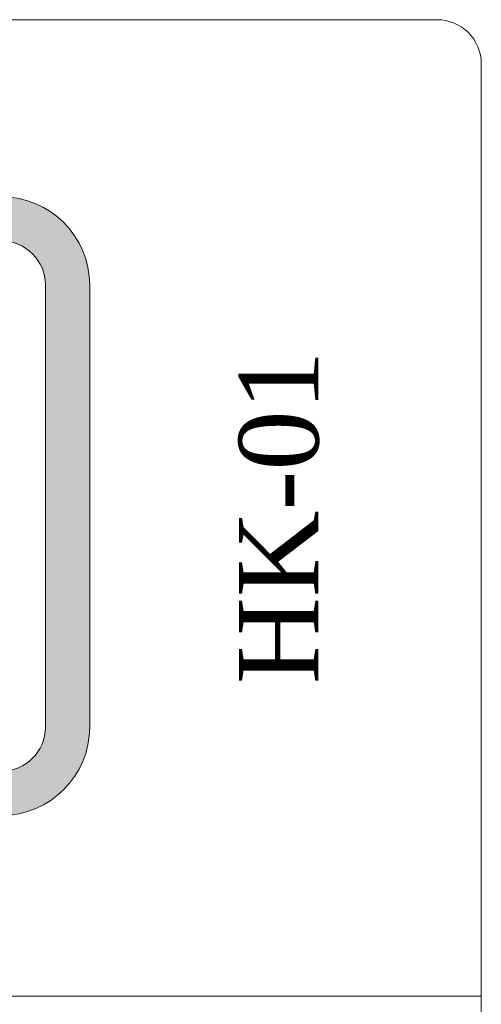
# Model space of a CAD drawing. Header units: millimetres. Extents: x -4432 to 10157, y 0 to 7028.
# Tile 7 of 13: x 1245 to 1506, y 2192 to 2749. Entities that reach past the tile are written whole.
import ezdxf

# ---------------------------------------------------------------- set-up
doc = ezdxf.new("R2010")
doc.units = ezdxf.units.MM
doc.layers.add('CIVIL LAYER', color=9, linetype='Continuous', true_color=0x808080)
doc.layers.add('FP & RCP XERF$0$CKD - Kit Text', color=9, linetype='Continuous', lineweight=0, true_color=0x808080)
doc.layers.add('GREY SCALE', color=9, linetype='Continuous', lineweight=0, true_color=0x808080)
doc.styles.add('FP & RCP XERF$0$style12', font='BOOKOSI.TTF')

# ---------------------------------------------------------------- blocks, each defined once
blk = doc.blocks.new('A$C117b6ec8')
at = {"layer": 'FP & RCP XERF$0$CKD - Kit Text', "insert": (537.93, -281.43), "char_height": 45, "width": 506.843, "attachment_point": 2, "rotation": 90, "style": 'FP & RCP XERF$0$style12'}
blk.add_mtext('\\pxqc;HK-01', dxfattribs=at)
blk = doc.blocks.new('FLOOR PLAN')
at = {"layer": 'GREY SCALE'}
h = blk.add_hatch(color=256, dxfattribs=at)
h.dxf.hatch_style = 1
edge = h.paths.add_edge_path()
edge.add_line((882.93, 2598.91), (882.93, 2348.91))
edge.add_arc((932.93, 2348.91), 50, 180, 270)
edge.add_line((932.93, 2298.91), (1232.93, 2298.91))
edge.add_arc((1232.93, 2348.91), 50, 270, 360)
edge.add_line((1282.93, 2348.91), (1282.93, 2598.91))
edge.add_arc((1232.93, 2598.91), 50, 0, 90)
edge.add_line((1232.93, 2648.91), (932.93, 2648.91))
edge.add_arc((932.93, 2598.91), 50, 90, 180)
edge = h.paths.add_edge_path(flags=16)
edge.add_arc((1232.93, 2348.91), 25, 270, 360)
edge.add_line((1257.93, 2348.91), (1257.93, 2598.91))
edge.add_arc((1232.93, 2598.91), 25, 0, 90)
edge.add_line((1232.93, 2623.91), (932.93, 2623.91))
edge.add_arc((932.93, 2598.91), 25, 90, 180)
edge.add_line((907.93, 2598.91), (907.93, 2348.91))
edge.add_arc((932.93, 2348.91), 25, 180, 270)
edge.add_line((932.93, 2323.91), (1232.93, 2323.91))
for p, q in [((754.37, 2749.06), (1479.37, 2749.06)), ((1504.37, 2724.06), (1504.37, 894.64)), ((1257.93, 2348.91), (1257.93, 2598.91)), ((1282.93, 2348.91), (1282.93, 2598.91)), ((804.37, 2196.75), (1504.37, 2196.75))]:
    blk.add_line(p, q, dxfattribs=at)
for centre, radius, start, end in [((1479.37, 2724.06), 25, 0, 90), ((1232.93, 2598.91), 50, 0, 90), ((1232.93, 2598.91), 25, 0, 90), ((1232.93, 2348.91), 50, 270, 0), ((1232.93, 2348.91), 25, 270, 0)]:
    blk.add_arc(centre, radius, start, end, dxfattribs=at)
at = {"color": 6}
blk.add_blockref('A$C117b6ec8', (829.37, 2749.06), dxfattribs=at)

msp = doc.modelspace()

# ---------------------------------------------------------------- block references
at = {"layer": 'CIVIL LAYER'}
msp.add_blockref('FLOOR PLAN', (1.54, 0), dxfattribs=at)

doc.saveas('drawing.dxf')
